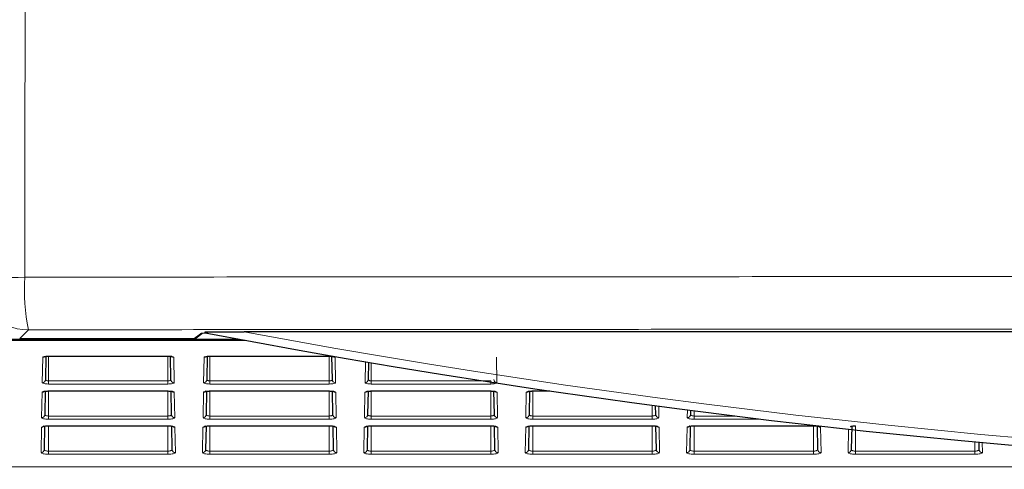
# Model space of a CAD drawing. Header units: millimetres. Extents: x 5 to 418, y 2 to 292.
# Tile 4 of 51: x 52 to 72, y 142 to 151. Entities that reach past the tile are written whole.
import ezdxf

# ---------------------------------------------------------------- set-up
doc = ezdxf.new("R2010")
doc.units = ezdxf.units.MM

msp = doc.modelspace()

# ---------------------------------------------------------------- linework, layer by layer
at = {"color": 7, "linetype": 'Continuous', "lineweight": 18}
for p, q in [((51.8211, 144.4694), (51.6393, 144.2875)), ((55.2414, 144.2875), (55.3745, 144.3899)), ((56.3147, 144.2497), (50.6701, 144.2497)), ((50.6713, 144.2533), (56.2953, 144.2533)), ((56.1592, 144.2787), (50.6974, 144.2787)), ((52.1047, 143.3776), (52.1139, 143.9019)), ((52.2337, 143.9273), (54.7003, 143.9273)), ((52.2337, 143.9258), (52.2337, 143.4142)), ((54.7003, 143.9258), (54.7003, 143.9273)), ((54.7003, 143.9258), (54.7003, 143.4142)), ((54.8201, 143.9019), (54.8293, 143.3776)), ((55.438, 143.3776), (55.4472, 143.9019)), ((55.567, 143.9273), (58.0337, 143.9273)), ((55.567, 143.9258), (55.567, 143.4142)), ((58.0337, 143.9258), (58.0337, 143.4142)), ((58.1535, 143.9019), (58.1626, 143.3776)), ((58.7714, 143.3776), (58.7789, 143.8104)), ((58.9003, 143.7897), (58.9003, 143.4142)), ((61.4868, 143.9019), (61.496, 143.3776)), ((52.2337, 143.3501), (52.2337, 143.4142)), ((52.2337, 143.4142), (54.7003, 143.4142)), ((54.7003, 143.3501), (54.7003, 143.4142)), ((55.567, 143.3501), (55.567, 143.4142)), ((55.567, 143.4142), (58.0337, 143.4142)), ((58.0337, 143.3501), (58.0337, 143.4142)), ((58.9003, 143.3501), (58.9003, 143.4142)), ((58.9003, 143.4142), (61.367, 143.4142)), ((61.367, 143.3501), (61.367, 143.4142)), ((52.0921, 142.6549), (52.1013, 143.1792)), ((54.7003, 143.3501), (52.2337, 143.3501)), ((52.2337, 143.2073), (54.7003, 143.2073)), ((52.2337, 143.2058), (52.2337, 143.2073)), ((52.2337, 143.2058), (52.2337, 142.6888)), ((54.7003, 143.2058), (54.7003, 142.6888)), ((54.8327, 143.1792), (54.8419, 142.6549)), ((55.4254, 142.6549), (55.4346, 143.1792)), ((58.0337, 143.3501), (55.567, 143.3501)), ((55.567, 143.2073), (58.0337, 143.2073)), ((55.567, 143.2058), (55.567, 143.2073)), ((55.567, 143.2058), (55.567, 142.6888)), ((58.0337, 143.2058), (58.0337, 143.2073)), ((58.0337, 143.2058), (58.0337, 142.6888)), ((58.1661, 143.1792), (58.1752, 142.6549)), ((58.7588, 142.6549), (58.7679, 143.1792)), ((61.367, 143.3501), (58.9003, 143.3501)), ((58.9003, 143.2073), (61.367, 143.2073)), ((58.9003, 143.2058), (58.9003, 143.2073)), ((58.9003, 143.2058), (58.9003, 142.6888)), ((61.367, 143.2058), (61.367, 143.2073)), ((61.367, 143.2058), (61.367, 142.6888)), ((61.4994, 143.1792), (61.5086, 142.6549)), ((62.0921, 142.6549), (62.1013, 143.1792)), ((62.2337, 143.2073), (62.5791, 143.2073)), ((62.2337, 143.2058), (62.2337, 143.2073)), ((62.2337, 143.2058), (62.2337, 142.6888)), ((64.7003, 142.9096), (64.7003, 142.6888)), ((64.8378, 142.8913), (64.8419, 142.6549)), ((65.4254, 142.6549), (65.4282, 142.8139)), ((65.567, 142.796), (65.567, 142.6888)), ((52.2337, 142.6247), (52.2337, 142.6888)), ((52.2337, 142.6888), (54.7003, 142.6888)), ((54.7003, 142.6247), (52.2337, 142.6247)), ((54.7003, 142.6247), (54.7003, 142.6888)), ((55.567, 142.6247), (55.567, 142.6888)), ((55.567, 142.6888), (58.0337, 142.6888)), ((58.0337, 142.6247), (55.567, 142.6247)), ((58.0337, 142.6247), (58.0337, 142.6888)), ((58.9003, 142.6247), (58.9003, 142.6888)), ((58.9003, 142.6888), (61.367, 142.6888)), ((61.367, 142.6247), (58.9003, 142.6247)), ((61.367, 142.6247), (61.367, 142.6888)), ((62.2337, 142.6247), (62.2337, 142.6888)), ((62.2337, 142.6888), (64.7003, 142.6888)), ((64.7003, 142.6247), (62.2337, 142.6247)), ((64.7003, 142.6247), (64.7003, 142.6888)), ((65.567, 142.6247), (65.567, 142.6888)), ((65.567, 142.6888), (66.419, 142.6888)), ((66.9457, 142.6247), (65.567, 142.6247)), ((52.0795, 141.9322), (52.0886, 142.4565)), ((52.2337, 142.4873), (54.7003, 142.4873)), ((52.2337, 142.4858), (52.2337, 141.9634)), ((54.7003, 142.4858), (54.7003, 141.9634)), ((54.8454, 142.4565), (54.8545, 141.9322)), ((55.4128, 141.9322), (55.422, 142.4565)), ((55.567, 142.4873), (58.0337, 142.4873)), ((55.567, 142.4858), (55.567, 142.4873)), ((55.567, 142.4858), (55.567, 141.9634)), ((58.0337, 142.4858), (58.0337, 142.4873)), ((58.0337, 142.4858), (58.0337, 141.9634)), ((58.1787, 142.4565), (58.1878, 141.9322)), ((58.7462, 141.9322), (58.7553, 142.4565)), ((58.9003, 142.4873), (61.367, 142.4873)), ((58.9003, 142.4858), (58.9003, 142.4873)), ((58.9003, 142.4858), (58.9003, 141.9634)), ((61.367, 142.4858), (61.367, 141.9634)), ((61.512, 142.4565), (61.5212, 141.9322)), ((62.0795, 141.9322), (62.0886, 142.4565)), ((62.2337, 142.4873), (64.7003, 142.4873)), ((62.2337, 142.4858), (62.2337, 141.9634)), ((64.7003, 142.4858), (64.7003, 141.9634)), ((64.8454, 142.4565), (64.8545, 141.9322)), ((65.4128, 141.9322), (65.422, 142.4565)), ((65.567, 142.4873), (68.0337, 142.4873)), ((65.567, 142.4858), (65.567, 141.9634)), ((68.0337, 142.4858), (68.0337, 142.4873)), ((68.0337, 142.4858), (68.0337, 141.9634)), ((68.1787, 142.4565), (68.1878, 141.9322)), ((68.7462, 141.9322), (68.7546, 142.4177)), ((68.9003, 142.4858), (68.9003, 141.9634)), ((71.367, 142.154), (71.367, 141.9634)), ((71.5176, 142.1401), (71.5212, 141.9322)), ((52.2337, 141.8993), (52.2337, 141.9634)), ((52.2337, 141.9634), (54.7003, 141.9634)), ((54.7003, 141.8993), (54.7003, 141.9634)), ((55.567, 141.8993), (55.567, 141.9634)), ((55.567, 141.9634), (58.0337, 141.9634)), ((58.0337, 141.8993), (58.0337, 141.9634)), ((58.9003, 141.8993), (58.9003, 141.9634)), ((58.9003, 141.9634), (61.367, 141.9634)), ((61.367, 141.8993), (61.367, 141.9634)), ((62.2337, 141.8993), (62.2337, 141.9634)), ((62.2337, 141.9634), (64.7003, 141.9634)), ((64.7003, 141.8993), (64.7003, 141.9634)), ((65.567, 141.8993), (65.567, 141.9634)), ((65.567, 141.9634), (68.0337, 141.9634)), ((68.0337, 141.8993), (68.0337, 141.9634)), ((68.9003, 141.8993), (68.9003, 141.9634)), ((68.9003, 141.9634), (71.367, 141.9634)), ((71.367, 141.8993), (71.367, 141.9634)), ((54.7003, 141.8993), (52.2337, 141.8993)), ((58.0337, 141.8993), (55.567, 141.8993)), ((61.367, 141.8993), (58.9003, 141.8993)), ((64.7003, 141.8993), (62.2337, 141.8993)), ((68.0337, 141.8993), (65.567, 141.8993)), ((71.367, 141.8993), (68.9003, 141.8993)), ((50.7812, 141.6409), (78.5765, 141.6409)), ((78.6501, 141.6373), (50.7812, 141.6373))]:
    msp.add_line(p, q, dxfattribs=at)
at = {"color": 7, "linetype": 'Continuous', "lineweight": 25}
for p, q in [((55.2821, 144.3014), (55.4025, 144.394)), ((117.3284, 144.4272), (56.2722, 144.4272)), ((51.6393, 144.2875), (55.2414, 144.2875)), ((52.1798, 143.9225), (52.1714, 143.4417)), ((52.2337, 143.9258), (52.2337, 143.9273)), ((52.2337, 143.9258), (54.7003, 143.9258)), ((54.7626, 143.4417), (54.7542, 143.9225)), ((55.5131, 143.9225), (55.5047, 143.4417)), ((55.567, 143.9258), (55.567, 143.9273)), ((55.567, 143.9258), (58.0337, 143.9258)), ((58.0337, 143.9258), (58.0337, 143.9273)), ((58.096, 143.4417), (58.0876, 143.9225)), ((58.8443, 143.7992), (58.838, 143.4417)), ((52.1672, 143.2012), (52.1588, 142.719)), ((52.2337, 143.2058), (54.7003, 143.2058)), ((54.7003, 143.2058), (54.7003, 143.2073)), ((54.7752, 142.719), (54.7668, 143.2014)), ((55.5005, 143.2012), (55.4921, 142.719)), ((55.567, 143.2058), (58.0337, 143.2058)), ((58.1086, 142.719), (58.1002, 143.2014)), ((58.8338, 143.2012), (58.8254, 142.719)), ((58.9003, 143.2058), (61.367, 143.2058)), ((61.4419, 142.719), (61.4335, 143.2014)), ((62.1672, 143.2012), (62.1588, 142.719)), ((62.2337, 143.2058), (62.5891, 143.2058)), ((64.7752, 142.719), (64.7721, 142.9)), ((65.4936, 142.8054), (65.4921, 142.719)), ((52.1546, 142.48), (52.1461, 141.9963)), ((52.2337, 142.4858), (52.2337, 142.4873)), ((52.2337, 142.4858), (54.7003, 142.4858)), ((54.7003, 142.4858), (54.7003, 142.4873)), ((54.7879, 141.9963), (54.7794, 142.48)), ((55.4879, 142.48), (55.4795, 141.9963)), ((55.567, 142.4858), (58.0337, 142.4858)), ((58.1212, 141.9963), (58.1127, 142.48)), ((58.8213, 142.48), (58.8128, 141.9963)), ((58.9003, 142.4858), (61.367, 142.4858)), ((61.367, 142.4858), (61.367, 142.4873)), ((61.4545, 141.9963), (61.4461, 142.48)), ((62.1546, 142.48), (62.1461, 141.9963)), ((62.2337, 142.4858), (62.2337, 142.4873)), ((62.2337, 142.4858), (64.7003, 142.4858)), ((64.7003, 142.4858), (64.7003, 142.4873)), ((64.7879, 141.9963), (64.7794, 142.48)), ((65.467, 142.4765), (65.467, 142.4753)), ((65.4879, 142.48), (65.4795, 141.9963)), ((65.567, 142.4858), (65.567, 142.4873)), ((65.567, 142.4858), (68.0337, 142.4858)), ((68.1212, 141.9963), (68.1127, 142.48)), ((68.8213, 142.48), (68.8128, 141.9963)), ((71.4545, 141.9963), (71.4519, 142.1461))]:
    msp.add_line(p, q, dxfattribs=at)
at = {"color": 7, "linetype": 'Continuous', "lineweight": 25, "flags": 128}
msp.add_lwpolyline([(55.3745, 144.3899), (55.3875, 144.3911), (55.3959, 144.3934)], dxfattribs=at)
at = {"color": 7, "linetype": 'Continuous', "lineweight": 18}
for centre, radius, start, end in [((51.4971, 149.6944), 4.1451, 258.27307, 273.41646), ((51.8216, 145.6363), 1.1669, 180.02044, 269.97956), ((55.9824, 145.3104), 4.2454, 176.67462, 191.42675), ((86.8003, 308.1046), 166.5, 259.434941, 280.565059), ((52.114, 143.9695), 0.0675, 269.87403, 306.51014), ((54.82, 143.9695), 0.0675, 233.29071, 270.12662), ((55.4473, 143.9695), 0.0675, 269.87403, 306.51014), ((58.1533, 143.9695), 0.0675, 233.29071, 270.12662), ((52.1055, 143.4435), 0.0659, 269.33761, 358.37428), ((54.8285, 143.4435), 0.0659, 181.62572, 270.66239), ((55.4388, 143.4435), 0.0659, 269.33761, 358.37428), ((58.1619, 143.4435), 0.0659, 181.62572, 270.66239), ((58.7721, 143.4435), 0.0659, 269.33761, 358.37428), ((61.4952, 143.4435), 0.0659, 181.62572, 270.66239), ((52.1014, 143.2467), 0.0675, 269.86882, 308.07244), ((54.8326, 143.2467), 0.0675, 231.73067, 270.13185), ((55.4347, 143.2467), 0.0675, 269.86882, 308.07244), ((58.1659, 143.2467), 0.0675, 231.73067, 270.13185), ((58.7681, 143.2468), 0.0675, 269.87262, 306.93818), ((61.4993, 143.2467), 0.0675, 231.80296, 270.1316), ((62.1014, 143.2467), 0.0675, 269.86882, 308.07244), ((52.0929, 142.7209), 0.0659, 269.33761, 358.37428), ((54.8411, 142.7209), 0.0659, 181.62572, 270.66239), ((55.4262, 142.7209), 0.0659, 269.33761, 358.37428), ((58.1745, 142.7209), 0.0659, 181.62572, 270.66239), ((58.7595, 142.7209), 0.0659, 269.33761, 358.37428), ((61.5078, 142.7209), 0.0659, 181.62572, 270.66239), ((62.0929, 142.7209), 0.0659, 269.33761, 358.37428), ((64.8411, 142.7209), 0.0659, 181.62572, 270.66239), ((65.4262, 142.7209), 0.0659, 269.33761, 358.37428), ((52.0888, 142.524), 0.0675, 269.86318, 309.72666), ((54.8452, 142.524), 0.0675, 230.11592, 270.13737), ((55.4221, 142.524), 0.0675, 269.86318, 309.72666), ((58.1785, 142.524), 0.0675, 230.11592, 270.13737), ((58.7555, 142.524), 0.0675, 269.86318, 309.72666), ((61.5119, 142.524), 0.0675, 231.84419, 270.13146), ((62.0888, 142.524), 0.0675, 269.86318, 309.72666), ((64.8452, 142.524), 0.0675, 230.11592, 270.13737), ((65.4221, 142.524), 0.0675, 269.86318, 309.72666), ((68.1785, 142.524), 0.0675, 230.11592, 270.13737), ((52.0802, 141.9982), 0.0659, 269.33761, 358.37428), ((54.8538, 141.9982), 0.0659, 181.62572, 270.66239), ((55.4136, 141.9982), 0.0659, 269.33761, 358.37428), ((58.1871, 141.9982), 0.0659, 181.62572, 270.66239), ((58.7469, 141.9982), 0.0659, 269.33761, 358.37428), ((61.5204, 141.9982), 0.0659, 181.62572, 270.66239), ((62.0802, 141.9982), 0.0659, 269.33761, 358.37428), ((64.8538, 141.9982), 0.0659, 181.62572, 270.66239), ((65.4136, 141.9982), 0.0659, 269.33761, 358.37428), ((68.1871, 141.9982), 0.0659, 181.62572, 270.66239), ((68.7469, 141.9982), 0.0659, 269.33761, 358.37428), ((71.5204, 141.9982), 0.0659, 181.62572, 270.66239)]:
    msp.add_arc(centre, radius, start, end, dxfattribs=at)
at = {"color": 7, "linetype": 'Continuous', "lineweight": 25}
msp.add_arc((86.8003, 308.1046), 166.6667, 259.163911, 280.836089, dxfattribs=at)
for centre, major_axis, ratio, start_param, end_param in [((56.6075, 144.3894), (1.2333, 0), 0.0174551, 2.64357, 3.1189034), ((55.2415, 144.3542), (0.0529, 0.0407), 0.9995904, 4.0565292, 4.712389)]:
    msp.add_ellipse(centre, major_axis=major_axis, ratio=ratio, start_param=start_param, end_param=end_param, dxfattribs=at)
at = {"color": 7, "linetype": 'Continuous', "lineweight": 18}
for centre, major_axis, start_param, end_param in [((52.2337, 143.9018), (0.1198, 0), 1.5707963, 3.1378825), ((54.7003, 143.9018), (0.1198, 0), 0.0037102, 1.5707963), ((55.567, 143.9018), (0.1198, 0), 1.5707963, 3.1378825), ((58.0337, 143.9018), (0.1198, 0), 0.0037102, 1.5707963), ((52.2337, 143.3775), (0.129, 0), 3.1378825, 4.712389), ((54.7003, 143.3775), (0.129, 0), 4.712389, 6.2868955), ((55.567, 143.3775), (0.129, 0), 3.1378825, 4.712389), ((58.0337, 143.3775), (0.129, 0), 4.712389, 6.2868955), ((58.9003, 143.3775), (0.129, 0), 3.1378825, 4.712389), ((61.367, 143.3775), (0.129, 0), 4.712389, 6.2868955), ((52.2337, 143.1791), (0.1324, 0), 1.5707963, 3.1378825), ((54.7003, 143.1791), (0.1324, 0), 0.0037102, 1.5707963), ((55.567, 143.1791), (0.1324, 0), 1.5707963, 3.1378825), ((58.0337, 143.1791), (0.1324, 0), 0.0037102, 1.5707963), ((58.9003, 143.1791), (0.1324, 0), 1.5707963, 3.1378825), ((61.367, 143.1791), (0.1324, 0), 0.0037102, 1.5707963), ((62.2337, 143.1791), (0.1324, 0), 1.5707963, 3.1378825), ((52.2337, 142.6548), (0.1416, 0), 3.1378825, 4.712389), ((54.7003, 142.6548), (0.1416, 0), 4.712389, 6.2868955), ((55.567, 142.6548), (0.1416, 0), 3.1378825, 4.712389), ((58.0337, 142.6548), (0.1416, 0), 4.712389, 6.2868955), ((58.9003, 142.6548), (0.1416, 0), 3.1378825, 4.712389), ((61.367, 142.6548), (0.1416, 0), 4.712389, 6.2868955), ((62.2337, 142.6548), (0.1416, 0), 3.1378825, 4.712389), ((64.7003, 142.6548), (0.1416, 0), 4.712389, 6.2868955), ((65.567, 142.6548), (0.1416, 0), 3.1378825, 4.712389), ((52.2337, 142.4564), (0.145, 0), 1.5707963, 3.1378825), ((54.7003, 142.4564), (0.145, 0), 0.0037102, 1.5707963), ((55.567, 142.4564), (0.145, 0), 1.5707963, 3.1378825), ((58.0337, 142.4564), (0.145, 0), 0.0037102, 1.5707963), ((58.9003, 142.4564), (0.145, 0), 1.5707963, 3.1378825), ((61.367, 142.4564), (0.145, 0), 0.0037102, 1.5707963), ((62.2337, 142.4564), (0.145, 0), 1.5707963, 3.1378825), ((64.7003, 142.4564), (0.145, 0), 0.0037102, 1.5707963), ((65.567, 142.4564), (0.145, 0), 1.5707963, 3.1378825), ((68.0337, 142.4564), (0.145, 0), 0.0037102, 1.5707963), ((52.2337, 141.9321), (0.1542, 0), 3.1378825, 4.712389), ((54.7003, 141.9321), (0.1542, 0), 4.712389, 6.2868955), ((55.567, 141.9321), (0.1542, 0), 3.1378825, 4.712389), ((58.0337, 141.9321), (0.1542, 0), 4.712389, 6.2868955), ((58.9003, 141.9321), (0.1542, 0), 3.1378825, 4.712389), ((61.367, 141.9321), (0.1542, 0), 4.712389, 6.2868955), ((62.2337, 141.9321), (0.1542, 0), 3.1378825, 4.712389), ((64.7003, 141.9321), (0.1542, 0), 4.712389, 6.2868955), ((65.567, 141.9321), (0.1542, 0), 3.1378825, 4.712389), ((68.0337, 141.9321), (0.1542, 0), 4.712389, 6.2868955), ((68.9003, 141.9321), (0.1542, 0), 3.1378825, 4.712389), ((71.367, 141.9321), (0.1542, 0), 4.712389, 6.2868955)]:
    msp.add_ellipse(centre, major_axis=major_axis, ratio=0.212558, start_param=start_param, end_param=end_param, dxfattribs=at)
for points, knots in [([(51.7826, 194.3759), (51.781, 190.6291), (51.7776, 183.1351), (51.7701, 171.8923), (51.7605, 160.6476), (51.7515, 151.868), (51.7456, 146.8391), (51.7441, 145.5567)], [0, 0, 0, 0, 0.230063, 0.4601517, 0.6906156, 0.9211052, 1, 1, 1, 1]), ([(51.7441, 145.5567), (53.0466, 145.5581), (57.1673, 145.5626), (64.117, 145.5674), (73.53, 145.5701), (83.7583, 145.5678), (91.1533, 145.5618), (94.7837, 145.5579), (94.7837, 145.5579)], [0, 0, 0, 0, 0.0909036, 0.287602, 0.4844278, 0.7466181, 0.9999995, 1, 1, 1, 1]), ([(94.6981, 144.4706), (91.0823, 144.474), (83.7206, 144.4809), (73.5316, 144.4829), (64.1517, 144.4802), (57.2263, 144.4753), (53.119, 144.4708), (51.8211, 144.4694)], [0, 0, 0, 0, 0.2531661, 0.515433, 0.7122521, 0.9090712, 1, 1, 1, 1]), ([(52.1714, 143.4417), (52.1721, 143.4384), (52.1736, 143.4317), (52.1858, 143.423), (52.2036, 143.4169), (52.2208, 143.4144), (52.2308, 143.4142), (52.2337, 143.4142)], [0, 0, 0, 0, 0.2396726, 0.4797144, 0.7078909, 0.9161833, 1, 1, 1, 1]), ([(54.7003, 143.4142), (54.7069, 143.4144), (54.72, 143.415), (54.7377, 143.4191), (54.7517, 143.4252), (54.761, 143.433), (54.7621, 143.4388), (54.7626, 143.4417)], [0, 0, 0, 0, 0.1914359, 0.38263, 0.580509, 0.7941304, 1, 1, 1, 1]), ([(55.5047, 143.4417), (55.5054, 143.4384), (55.5069, 143.4317), (55.5192, 143.423), (55.537, 143.4169), (55.5542, 143.4144), (55.5641, 143.4142), (55.567, 143.4142)], [0, 0, 0, 0, 0.2396726, 0.4797144, 0.7078909, 0.9161833, 1, 1, 1, 1]), ([(58.0337, 143.4142), (58.0402, 143.4144), (58.0534, 143.415), (58.071, 143.4191), (58.085, 143.4252), (58.0943, 143.433), (58.0954, 143.4388), (58.096, 143.4417)], [0, 0, 0, 0, 0.1914359, 0.38263, 0.580509, 0.7941304, 1, 1, 1, 1]), ([(58.838, 143.4417), (58.8388, 143.4384), (58.8402, 143.4317), (58.8525, 143.423), (58.8703, 143.4169), (58.8875, 143.4144), (58.8975, 143.4142), (58.9003, 143.4142)], [0, 0, 0, 0, 0.2396726, 0.4797144, 0.7078909, 0.9161833, 1, 1, 1, 1]), ([(52.1588, 142.719), (52.16, 142.7147), (52.1622, 142.7069), (52.1793, 142.6972), (52.2013, 142.691), (52.2208, 142.6889), (52.2314, 142.6888), (52.2337, 142.6888)], [0, 0, 0, 0, 0.2783142, 0.5149699, 0.7383807, 0.945115, 1, 1, 1, 1]), ([(54.7003, 142.6888), (54.7083, 142.6891), (54.7242, 142.6897), (54.7455, 142.6942), (54.7624, 142.7011), (54.7734, 142.7097), (54.7746, 142.716), (54.7752, 142.719)], [0, 0, 0, 0, 0.1940397, 0.3878726, 0.5882435, 0.8021647, 1, 1, 1, 1]), ([(55.4921, 142.719), (55.4933, 142.7147), (55.4956, 142.7069), (55.5126, 142.6972), (55.5346, 142.691), (55.5541, 142.6889), (55.5648, 142.6888), (55.567, 142.6888)], [0, 0, 0, 0, 0.2783142, 0.5149699, 0.7383807, 0.945115, 1, 1, 1, 1]), ([(58.0337, 142.6888), (58.0416, 142.6891), (58.0575, 142.6897), (58.0789, 142.6942), (58.0958, 142.7011), (58.1067, 142.7097), (58.108, 142.716), (58.1086, 142.719)], [0, 0, 0, 0, 0.1940397, 0.3878726, 0.5882435, 0.8021647, 1, 1, 1, 1]), ([(58.8254, 142.719), (58.8266, 142.7147), (58.8289, 142.7069), (58.8459, 142.6972), (58.868, 142.691), (58.8874, 142.6889), (58.8981, 142.6888), (58.9003, 142.6888)], [0, 0, 0, 0, 0.2783142, 0.5149699, 0.7383807, 0.945115, 1, 1, 1, 1]), ([(61.367, 142.6888), (61.3749, 142.6891), (61.3908, 142.6897), (61.4122, 142.6942), (61.4291, 142.7011), (61.44, 142.7097), (61.4413, 142.716), (61.4419, 142.719)], [0, 0, 0, 0, 0.1940397, 0.3878726, 0.5882435, 0.8021647, 1, 1, 1, 1]), ([(62.1588, 142.719), (62.16, 142.7147), (62.1622, 142.7069), (62.1793, 142.6972), (62.2013, 142.691), (62.2208, 142.6889), (62.2314, 142.6888), (62.2337, 142.6888)], [0, 0, 0, 0, 0.2783142, 0.5149699, 0.7383807, 0.945115, 1, 1, 1, 1]), ([(64.7003, 142.6888), (64.7083, 142.6891), (64.7242, 142.6897), (64.7455, 142.6942), (64.7624, 142.7011), (64.7734, 142.7097), (64.7746, 142.716), (64.7752, 142.719)], [0, 0, 0, 0, 0.1940397, 0.3878726, 0.5882435, 0.8021647, 1, 1, 1, 1]), ([(65.4921, 142.719), (65.4933, 142.7147), (65.4956, 142.7069), (65.5126, 142.6972), (65.5346, 142.691), (65.5541, 142.6889), (65.5648, 142.6888), (65.567, 142.6888)], [0, 0, 0, 0, 0.2783142, 0.5149699, 0.7383807, 0.945115, 1, 1, 1, 1]), ([(52.1461, 141.9963), (52.1472, 141.9923), (52.1493, 141.9844), (52.1663, 141.9741), (52.1908, 141.9668), (52.2149, 141.9637), (52.2293, 141.9635), (52.2337, 141.9634)], [0, 0, 0, 0, 0.2380712, 0.4723194, 0.6968042, 0.9068305, 1, 1, 1, 1]), ([(54.7003, 141.9634), (54.7096, 141.9637), (54.7283, 141.9644), (54.7533, 141.9694), (54.7731, 141.9769), (54.7857, 141.9863), (54.7872, 141.9931), (54.7879, 141.9963)], [0, 0, 0, 0, 0.1956773, 0.3911723, 0.5932174, 0.8072867, 1, 1, 1, 1]), ([(55.4795, 141.9963), (55.4805, 141.9923), (55.4826, 141.9844), (55.4996, 141.9741), (55.5241, 141.9668), (55.5482, 141.9637), (55.5626, 141.9635), (55.567, 141.9634)], [0, 0, 0, 0, 0.2380712, 0.4723194, 0.6968042, 0.9068305, 1, 1, 1, 1]), ([(58.0337, 141.9634), (58.043, 141.9637), (58.0616, 141.9644), (58.0867, 141.9694), (58.1065, 141.9769), (58.1191, 141.9863), (58.1205, 141.9931), (58.1212, 141.9963)], [0, 0, 0, 0, 0.1956773, 0.3911723, 0.5932174, 0.8072867, 1, 1, 1, 1]), ([(58.8128, 141.9963), (58.8139, 141.9923), (58.8159, 141.9844), (58.833, 141.9741), (58.8574, 141.9668), (58.8816, 141.9637), (58.8959, 141.9635), (58.9003, 141.9634)], [0, 0, 0, 0, 0.2380712, 0.4723194, 0.6968042, 0.9068305, 1, 1, 1, 1]), ([(61.367, 141.9634), (61.3763, 141.9637), (61.3949, 141.9644), (61.42, 141.9694), (61.4398, 141.9769), (61.4524, 141.9863), (61.4538, 141.9931), (61.4545, 141.9963)], [0, 0, 0, 0, 0.1956773, 0.3911723, 0.5932174, 0.8072867, 1, 1, 1, 1]), ([(62.1461, 141.9963), (62.1472, 141.9923), (62.1493, 141.9844), (62.1663, 141.9741), (62.1908, 141.9668), (62.2149, 141.9637), (62.2293, 141.9635), (62.2337, 141.9634)], [0, 0, 0, 0, 0.2380712, 0.4723194, 0.6968042, 0.9068305, 1, 1, 1, 1]), ([(64.7003, 141.9634), (64.7096, 141.9637), (64.7283, 141.9644), (64.7533, 141.9694), (64.7731, 141.9769), (64.7857, 141.9863), (64.7872, 141.9931), (64.7879, 141.9963)], [0, 0, 0, 0, 0.1956773, 0.3911723, 0.5932174, 0.8072867, 1, 1, 1, 1]), ([(65.4795, 141.9963), (65.4805, 141.9923), (65.4826, 141.9844), (65.4996, 141.9741), (65.5241, 141.9668), (65.5482, 141.9637), (65.5626, 141.9635), (65.567, 141.9634)], [0, 0, 0, 0, 0.2380712, 0.4723194, 0.6968042, 0.9068305, 1, 1, 1, 1]), ([(68.0337, 141.9634), (68.043, 141.9637), (68.0616, 141.9644), (68.0867, 141.9694), (68.1065, 141.9769), (68.1191, 141.9863), (68.1205, 141.9931), (68.1212, 141.9963)], [0, 0, 0, 0, 0.1956773, 0.3911723, 0.5932174, 0.8072867, 1, 1, 1, 1]), ([(68.8128, 141.9963), (68.8139, 141.9923), (68.8159, 141.9844), (68.833, 141.9741), (68.8574, 141.9668), (68.8816, 141.9637), (68.8959, 141.9635), (68.9003, 141.9634)], [0, 0, 0, 0, 0.23807123, 0.47231945, 0.69680417, 0.90683048, 1, 1, 1, 1]), ([(71.367, 141.9634), (71.3763, 141.9637), (71.3949, 141.9644), (71.42, 141.9694), (71.4398, 141.9769), (71.4524, 141.9863), (71.4538, 141.9931), (71.4545, 141.9963)], [0, 0, 0, 0, 0.1956773, 0.3911723, 0.5932174, 0.8072867, 1, 1, 1, 1])]:
    msp.add_open_spline(points, degree=3, knots=knots, dxfattribs=at)
at = {"color": 7, "linetype": 'Continuous', "lineweight": 25}
for points, knots in [([(55.467, 144.4255), (55.5567, 144.4259), (55.8196, 144.4271), (56.0925, 144.4272), (56.2722, 144.4272)], [0, 0, 0, 0, 0.3413161, 1, 1, 1, 1]), ([(55.467, 144.4097), (55.467, 144.4113), (55.467, 144.4134), (55.467, 144.4232), (55.467, 144.4255)], [0, 0, 0, 0, 0.7634436, 1, 1, 1, 1]), ([(52.153, 143.9173), (52.1529, 143.9172), (52.1525, 143.9171), (52.1566, 143.9185), (52.1664, 143.9207), (52.1851, 143.9236), (52.209, 143.9255), (52.2263, 143.9258), (52.2337, 143.9258)], [0, 0, 0, 0, 0.0443934, 0.1696034, 0.3336161, 0.547857, 0.8080421, 1, 1, 1, 1]), ([(54.7003, 143.9258), (54.7112, 143.9256), (54.7323, 143.9252), (54.7582, 143.9224), (54.7744, 143.9193), (54.7814, 143.9171), (54.7817, 143.917), (54.7786, 143.9182), (54.7754, 143.921), (54.7744, 143.9219)], [0, 0, 0, 0, 0.2335342, 0.4512307, 0.6323921, 0.7645321, 0.8654905, 0.9581526, 1, 1, 1, 1]), ([(55.4863, 143.9173), (55.4862, 143.9172), (55.4859, 143.9171), (55.4899, 143.9185), (55.4998, 143.9207), (55.5184, 143.9236), (55.5423, 143.9255), (55.5596, 143.9258), (55.567, 143.9258)], [0, 0, 0, 0, 0.0443934, 0.1696034, 0.3336161, 0.547857, 0.8080421, 1, 1, 1, 1]), ([(58.0337, 143.9258), (58.0446, 143.9256), (58.0656, 143.9252), (58.0916, 143.9224), (58.1074, 143.9194), (58.1145, 143.9172), (58.1143, 143.9173), (58.1142, 143.9173)], [0, 0, 0, 0, 0.2838914, 0.5485299, 0.7687553, 0.9293887, 1, 1, 1, 1]), ([(52.1481, 143.2005), (52.147, 143.1995), (52.1437, 143.1965), (52.141, 143.1955), (52.1414, 143.1957), (52.1471, 143.1976), (52.1603, 143.2005), (52.1834, 143.2038), (52.2099, 143.2056), (52.2276, 143.2058), (52.2337, 143.2058)], [0, 0, 0, 0, 0.0441864, 0.1317224, 0.2198087, 0.3286378, 0.4734978, 0.6612874, 0.8845063, 1, 1, 1, 1]), ([(54.7003, 143.2058), (54.7127, 143.2056), (54.7367, 143.2051), (54.7663, 143.2018), (54.7844, 143.1984), (54.7924, 143.1957), (54.7922, 143.1958), (54.7921, 143.1958)], [0, 0, 0, 0, 0.2822573, 0.5468471, 0.7685733, 0.9291726, 1, 1, 1, 1]), ([(55.4814, 143.2005), (55.4803, 143.1995), (55.477, 143.1965), (55.4743, 143.1955), (55.4748, 143.1957), (55.4805, 143.1976), (55.4937, 143.2005), (55.5168, 143.2038), (55.5432, 143.2056), (55.561, 143.2058), (55.567, 143.2058)], [0, 0, 0, 0, 0.0441864, 0.1317224, 0.2198087, 0.3286378, 0.4734978, 0.6612874, 0.8845063, 1, 1, 1, 1]), ([(58.0337, 143.2058), (58.046, 143.2056), (58.07, 143.2051), (58.0996, 143.2018), (58.1177, 143.1984), (58.1257, 143.1957), (58.1255, 143.1958), (58.1254, 143.1958)], [0, 0, 0, 0, 0.2822573, 0.5468471, 0.7685733, 0.9291726, 1, 1, 1, 1]), ([(58.8148, 143.2005), (58.8136, 143.1995), (58.8103, 143.1965), (58.8076, 143.1955), (58.8081, 143.1957), (58.8138, 143.1976), (58.827, 143.2005), (58.8501, 143.2038), (58.8766, 143.2056), (58.8943, 143.2058), (58.9003, 143.2058)], [0, 0, 0, 0, 0.0441864, 0.1317224, 0.2198087, 0.3286378, 0.4734978, 0.6612874, 0.8845063, 1, 1, 1, 1]), ([(61.367, 143.2058), (61.3794, 143.2056), (61.4033, 143.2051), (61.433, 143.2018), (61.451, 143.1984), (61.459, 143.1957), (61.4588, 143.1958), (61.4588, 143.1958)], [0, 0, 0, 0, 0.2822573, 0.5468471, 0.7685733, 0.9291726, 1, 1, 1, 1]), ([(62.1481, 143.2005), (62.147, 143.1995), (62.1437, 143.1965), (62.141, 143.1955), (62.1414, 143.1957), (62.1471, 143.1976), (62.1603, 143.2005), (62.1834, 143.2038), (62.2099, 143.2056), (62.2276, 143.2058), (62.2337, 143.2058)], [0, 0, 0, 0, 0.0441864, 0.1317224, 0.2198087, 0.3286378, 0.4734978, 0.6612874, 0.8845063, 1, 1, 1, 1]), ([(52.1364, 142.4788), (52.1351, 142.4777), (52.1316, 142.4746), (52.1293, 142.4738), (52.1307, 142.4744), (52.1384, 142.4769), (52.1551, 142.4804), (52.1833, 142.4841), (52.2119, 142.4857), (52.2295, 142.4858), (52.2337, 142.4858)], [0, 0, 0, 0, 0.050391, 0.135411, 0.2260292, 0.3418632, 0.4973892, 0.6963903, 0.9277263, 1, 1, 1, 1]), ([(54.7003, 142.4858), (54.7142, 142.4855), (54.7424, 142.485), (54.7763, 142.481), (54.7966, 142.4767), (54.8043, 142.4741), (54.8045, 142.4736), (54.8006, 142.4763), (54.7987, 142.4776)], [0, 0, 0, 0, 0.2403992, 0.4908959, 0.6759934, 0.8082826, 0.9082606, 1, 1, 1, 1]), ([(55.4697, 142.4788), (55.4684, 142.4777), (55.4649, 142.4746), (55.4626, 142.4738), (55.4641, 142.4744), (55.4718, 142.4769), (55.4885, 142.4804), (55.5166, 142.4841), (55.5452, 142.4857), (55.5628, 142.4858), (55.567, 142.4858)], [0, 0, 0, 0, 0.050391, 0.135411, 0.2260292, 0.3418632, 0.4973892, 0.6963903, 0.9277263, 1, 1, 1, 1]), ([(58.0337, 142.4858), (58.0475, 142.4855), (58.0758, 142.485), (58.1096, 142.481), (58.1299, 142.4767), (58.1376, 142.4741), (58.1378, 142.4736), (58.1339, 142.4763), (58.132, 142.4776)], [0, 0, 0, 0, 0.2403992, 0.4908959, 0.6759934, 0.8082826, 0.9082606, 1, 1, 1, 1]), ([(58.803, 142.4788), (58.8017, 142.4777), (58.7982, 142.4746), (58.7959, 142.4738), (58.7974, 142.4744), (58.8051, 142.4769), (58.8218, 142.4804), (58.8499, 142.4841), (58.8786, 142.4857), (58.8961, 142.4858), (58.9003, 142.4858)], [0, 0, 0, 0, 0.05039099, 0.13541095, 0.2260292, 0.34186321, 0.49738922, 0.69639034, 0.92772633, 1, 1, 1, 1]), ([(61.367, 142.4858), (61.3808, 142.4855), (61.4091, 142.485), (61.443, 142.481), (61.4632, 142.4767), (61.471, 142.4741), (61.4711, 142.4736), (61.4672, 142.4763), (61.4654, 142.4776)], [0, 0, 0, 0, 0.2403992, 0.4908959, 0.6759934, 0.8082826, 0.9082606, 1, 1, 1, 1]), ([(62.1364, 142.4788), (62.1351, 142.4777), (62.1316, 142.4746), (62.1293, 142.4738), (62.1307, 142.4744), (62.1384, 142.4769), (62.1551, 142.4804), (62.1833, 142.4841), (62.2119, 142.4857), (62.2295, 142.4858), (62.2337, 142.4858)], [0, 0, 0, 0, 0.05039099, 0.13541095, 0.2260292, 0.34186321, 0.49738922, 0.69639034, 0.92772633, 1, 1, 1, 1]), ([(64.7003, 142.4858), (64.7142, 142.4855), (64.7424, 142.485), (64.7763, 142.481), (64.7966, 142.4767), (64.8043, 142.4741), (64.8045, 142.4736), (64.8006, 142.4763), (64.7987, 142.4776)], [0, 0, 0, 0, 0.2403992, 0.4908959, 0.6759934, 0.8082826, 0.9082606, 1, 1, 1, 1]), ([(65.4697, 142.4788), (65.4684, 142.4777), (65.4649, 142.4746), (65.4626, 142.4738), (65.4641, 142.4744), (65.4718, 142.4769), (65.4885, 142.4804), (65.5166, 142.4841), (65.5452, 142.4857), (65.5628, 142.4858), (65.567, 142.4858)], [0, 0, 0, 0, 0.05039099, 0.13541095, 0.2260292, 0.34186321, 0.49738922, 0.69639034, 0.92772633, 1, 1, 1, 1]), ([(68.0337, 142.4858), (68.0475, 142.4855), (68.0758, 142.485), (68.1096, 142.481), (68.1299, 142.4767), (68.1376, 142.4741), (68.1378, 142.4736), (68.1339, 142.4763), (68.132, 142.4776)], [0, 0, 0, 0, 0.2403992, 0.4908959, 0.6759934, 0.8082826, 0.9082606, 1, 1, 1, 1]), ([(68.7969, 142.4741), (68.797, 142.4742), (68.7974, 142.4744), (68.8052, 142.477), (68.8217, 142.4804), (68.85, 142.4841), (68.8786, 142.4857), (68.8961, 142.4858), (68.9003, 142.4858)], [0, 0, 0, 0, 0.0866787, 0.2233682, 0.406896, 0.6417266, 0.9147137, 1, 1, 1, 1])]:
    msp.add_open_spline(points, degree=3, knots=knots, dxfattribs=at)

doc.saveas('drawing.dxf')
